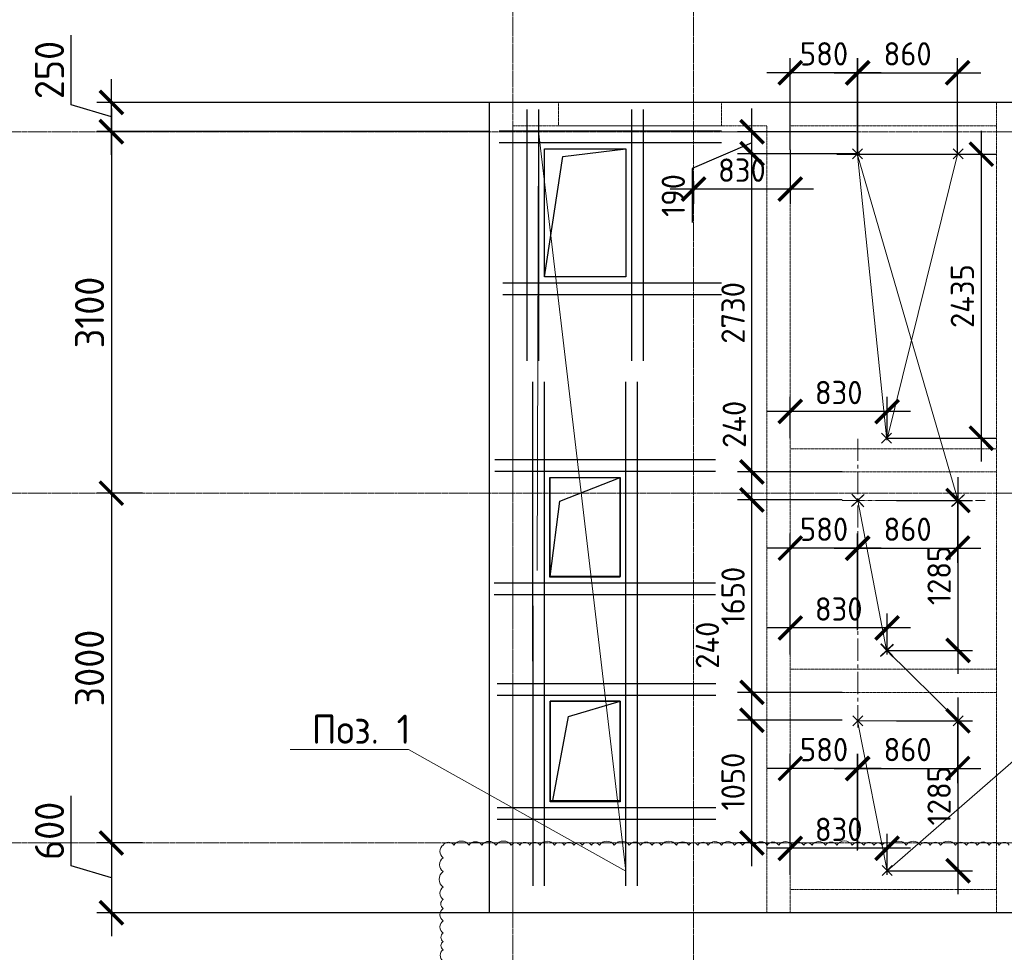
# Model space of a CAD drawing. Header units: millimetres. Extents: x -5898314 to 1055204, y -720802 to 1562611.
# Tile 248 of 256: x -97196 to -88747, y -82071 to -74071. Entities that reach past the tile are written whole.
import ezdxf
from ezdxf import colors
from ezdxf.entities.mleader import LeaderData, LeaderLine
from ezdxf.math import Vec2, Vec3

# ---------------------------------------------------------------- set-up
doc = ezdxf.new("R2010")
doc.units = ezdxf.units.MM
for name, pattern in [('______5', [1100, 800, -100, 100, -100]), ('CENTER2', [28.575, 19.05, -3.175, 3.175, -3.175]), ('DASHED', [7, 5, -2, 0]), ('осевая', [50.8, 31.75, -6.35, 6.35, -6.35])]:
    doc.linetypes.add(name, pattern=pattern)
doc.layers.add('1Frame', color=255, linetype='Continuous')
doc.layers.add('2CenterLine', color=2, linetype='CENTER2')
for name, color, linetype, lineweight in [('_0.25', 114, 'Continuous', 25), ('_0.5', 94, 'Continuous', 50), ('Standard', 7, 'Continuous', 25), ('Оси', 40, '______5', 18), ('Перекрытие ж_бетон', 1, 'Continuous', 30), ('подоснова', 151, 'Continuous', 5), ('СТЕНЫ', 3, 'Continuous', 30)]:
    doc.layers.add(name, color=color, linetype=linetype, lineweight=lineweight)
doc.styles.add('GOST-2.304_Type-B', font='GOST_Common.ttf')
doc.dimstyles.new('СПДС', dxfattribs={"dimscale": 100, "dimtxt": 2.5, "dimasz": 2, "dimexe": 1.25, "dimexo": 0, "dimtad": 1, "dimdec": 0, "dimrnd": 5, "dimtxsty": 'GOST-2.304_Type-B', "dimblk": 'ARCHTICK', "dimcen": 2.5, "dimdle": 2, "dimclrd": 1, "dimclre": 1, "dimclrt": 1, "dimadec": 0, "dimazin": 2, "dimtfac": 0.75, "dimtdec": 0, "dimtmove": 1, "dimatfit": 3, "dimfxl": 1, "dimtfillclr": 256, "dimtolj": 1, "dimarcsym": 1})

# ---------------------------------------------------------------- blocks, each defined once
blk = doc.blocks.new('*U735')
at = {"layer": '_0.25', "ltscale": 100}
blk.add_lwpolyline([(0, 700), (1100, 700), (1100, 0), (0, 0)], close=True, dxfattribs=at)
at = {"layer": '_0.5', "color": 7, "lineweight": 30, "ltscale": 100}
for p, q in [((-150, 1057.5), (-150, -820)), ((-50, 1057.5), (-50, -820)), ((1150, -820), (1150, 1089.4)), ((1250, -820), (1250, 1089.4)), ((1436.9, 850), (-720, 850)), ((1436.9, 750), (-720, 750)), ((-720, -50), (1436.9, -50)), ((-720, -150), (1436.9, -150))]:
    blk.add_line(p, q, dxfattribs=at)
blk = doc.blocks.new('*U736')
at = {"layer": '_0.25', "ltscale": 100}
blk.add_lwpolyline([(0, 600.5), (855.1, 600.5), (855.1, 0), (0, 0)], close=True, dxfattribs=at)
at = {"layer": '_0.5', "color": 7, "lineweight": 30, "ltscale": 100}
for p, q in [((-150, 1077.3), (-150, -820)), ((-50, 1077.3), (-50, -820)), ((905.1, -820), (905.1, 1071.6)), ((1005.1, -820), (1005.1, 1071.6)), ((1675.1, 750.5), (-720, 750.5)), ((1675.1, 650.5), (-720, 650.5)), ((-720, -50), (1675.1, -50)), ((-720, -150), (1675.1, -150))]:
    blk.add_line(p, q, dxfattribs=at)
blk = doc.blocks.new('*U737')
at = {"layer": '_0.25', "ltscale": 100}
blk.add_lwpolyline([(0, 600.5), (862.3, 600.5), (862.3, 0), (0, 0)], close=True, dxfattribs=at)
at = {"layer": '_0.5', "color": 7, "lineweight": 30, "ltscale": 100}
for p, q in [((-150, 1054.6), (-150, -820)), ((-50, 1054.6), (-50, -820)), ((912.3, -820), (912.3, 1054.6)), ((1012.3, -820), (1012.3, 1054.6)), ((1682.3, 750.5), (-720, 750.5)), ((1682.3, 650.5), (-720, 650.5)), ((-720, -50), (1682.3, -50)), ((-720, -150), (1682.3, -150))]:
    blk.add_line(p, q, dxfattribs=at)
blk = doc.blocks.new('_None')
blk = doc.blocks.new('лифт мал.')
at = {"layer": '1Frame'}
for p, q in [((-133316.1, -139982.1), (-133206.7, -139879.5)), ((-133315.5, -139982.9), (-133206, -139880.3)), ((-133314.8, -139983.6), (-133205.4, -139881)), ((-133312.8, -139877.5), (-133210.2, -139987)), ((-133312, -139876.9), (-133209.5, -139986.3)), ((-133311.3, -139876.2), (-133208.7, -139985.6)), ((-132456.1, -139982.1), (-132346.7, -139879.5)), ((-132455.5, -139982.9), (-132346, -139880.3)), ((-132454.8, -139983.6), (-132345.4, -139881)), ((-132452.8, -139877.5), (-132350.2, -139987)), ((-132452, -139876.9), (-132349.5, -139986.3)), ((-132451.3, -139876.2), (-132348.7, -139985.6)), ((-133066.1, -141267.1), (-132956.7, -141164.5)), ((-133065.5, -141267.9), (-132956, -141165.3)), ((-133064.8, -141268.6), (-132955.4, -141166)), ((-133062.8, -141162.5), (-132960.2, -141272)), ((-133062, -141161.9), (-132959.5, -141271.3)), ((-133061.3, -141161.2), (-132958.7, -141270.6))]:
    blk.add_line(p, q, dxfattribs=at)
at = {"layer": '2CenterLine', "lineweight": 0, "ltscale": 10}
for p, q in [((-133260.7, -141878.4), (-133260.7, -139402.3)), ((-133395, -139931.6), (-132168.2, -139931.6))]:
    blk.add_line(p, q, dxfattribs=at)
blk = doc.blocks.new('_ArchTick')
at = {"color": 0, "linetype": 'ByBlock', "const_width": 0.15}
blk.add_lwpolyline([(-0.5, -0.5), (0.5, 0.5)], dxfattribs=at)
blk = doc.blocks.new('*D1616')
at = {"layer": '_0.5', "color": 1, "lineweight": -2, "transparency": 16777216}
for p, q in [((-90006.5, -75228.9), (-90006.5, -74401.9)), ((-89148, -75230.3), (-89148, -74401.9)), ((-90206.5, -74526.9), (-88948, -74526.9))]:
    blk.add_line(p, q, dxfattribs=at)
at = {"layer": 'DEFPOINTS', "color": 0, "lineweight": 0, "transparency": 16777216}
for p in [(-89148, -74526.9), (-90006.5, -75228.9), (-89148, -75230.3)]:
    blk.add_point(p, dxfattribs=at)
at = {"layer": '_0.5', "color": 1, "lineweight": -2, "transparency": 16777216, "xscale": 200, "yscale": 200, "zscale": 200, "rotation": 180}
blk.add_blockref('_ArchTick', (-90006.5, -74526.9), dxfattribs=at)
at = {"layer": '_0.5', "color": 1, "lineweight": -2, "transparency": 16777216, "xscale": 200, "yscale": 200, "zscale": 200}
blk.add_blockref('_ArchTick', (-89148, -74526.9), dxfattribs=at)
at = {"layer": '_0.5', "color": 1, "lineweight": 0, "transparency": 16777216, "insert": (-89577.2, -74364.4), "char_height": 200, "attachment_point": 5, "style": 'GOST-2.304_Type-B'}
blk.add_mtext('\\A1;860', dxfattribs=at)
blk = doc.blocks.new('*D1617')
at = {"layer": '_0.5', "color": 1, "lineweight": -2, "transparency": 16777216}
for p, q in [((-90912.5, -75421), (-90912.5, -74832.8)), ((-90021.7, -75032.8), (-91037.5, -75032.8)), ((-90912.5, -75126.9), (-91425.1, -75346.7)), ((-90003.8, -75221), (-91037.5, -75221)), ((-91425.1, -75346.7), (-91425.1, -75811.7))]:
    blk.add_line(p, q, dxfattribs=at)
at = {"layer": 'DEFPOINTS', "color": 0, "lineweight": 0, "transparency": 16777216}
for p in [(-90912.5, -75032.8), (-90021.7, -75032.8, 360), (-90003.8, -75221, 360)]:
    blk.add_point(p, dxfattribs=at)
at = {"layer": '_0.5', "color": 1, "lineweight": -2, "transparency": 16777216, "xscale": 200, "yscale": 200, "zscale": 200}
for p, rotation in [((-90912.5, -75032.8), 90), ((-90912.5, -75221), 270)]:
    blk.add_blockref('_ArchTick', p, dxfattribs=dict(at, rotation=rotation))
at = {"layer": '_0.5', "color": 1, "lineweight": 0, "transparency": 16777216, "insert": (-91587.6, -75579.2), "char_height": 200, "attachment_point": 5, "rotation": 90, "style": 'GOST-2.304_Type-B'}
blk.add_mtext('\\A1;190', dxfattribs=at)
blk = doc.blocks.new('*D1621')
at = {"layer": '_0.5', "color": 1, "lineweight": -2, "transparency": 16777216}
for p, q in [((-96409.3, -74832.8), (-96409.3, -78332.8)), ((-96141.5, -75032.8), (-96534.3, -75032.8)), ((-96141.5, -78132.8), (-96534.3, -78132.8))]:
    blk.add_line(p, q, dxfattribs=at)
at = {"layer": 'DEFPOINTS', "color": 0, "lineweight": 0, "transparency": 16777216}
for p in [(-96141.5, -75032.8), (-96409.3, -78132.8), (-96141.5, -78132.8)]:
    blk.add_point(p, dxfattribs=at)
at = {"layer": '_0.5', "color": 1, "lineweight": -2, "transparency": 16777216, "xscale": 200, "yscale": 200, "zscale": 200}
for p, rotation in [((-96409.3, -75032.8), 90), ((-96409.3, -78132.8), 270)]:
    blk.add_blockref('_ArchTick', p, dxfattribs=dict(at, rotation=rotation))
at = {"layer": '_0.5', "color": 1, "lineweight": 0, "transparency": 16777216, "insert": (-96596.8, -76582.8), "char_height": 250, "attachment_point": 5, "rotation": 90, "style": 'GOST-2.304_Type-B'}
blk.add_mtext('\\A1;3100', dxfattribs=at)
blk = doc.blocks.new('*D1622')
at = {"layer": '_0.5', "color": 1, "lineweight": -2, "transparency": 16777216}
for p, q in [((-96409.3, -77932.8), (-96409.3, -81332.8)), ((-96141.5, -78132.8), (-96534.3, -78132.8)), ((-96141.5, -81132.8), (-96534.3, -81132.8))]:
    blk.add_line(p, q, dxfattribs=at)
at = {"layer": 'DEFPOINTS', "color": 0, "lineweight": 0, "transparency": 16777216}
for p in [(-96141.5, -78132.8), (-96409.3, -81132.8), (-96141.5, -81132.8)]:
    blk.add_point(p, dxfattribs=at)
at = {"layer": '_0.5', "color": 1, "lineweight": -2, "transparency": 16777216, "xscale": 200, "yscale": 200, "zscale": 200}
for p, rotation in [((-96409.3, -78132.8), 90), ((-96409.3, -81132.8), 270)]:
    blk.add_blockref('_ArchTick', p, dxfattribs=dict(at, rotation=rotation))
at = {"layer": '_0.5', "color": 1, "lineweight": 0, "transparency": 16777216, "insert": (-96596.8, -79632.8), "char_height": 250, "attachment_point": 5, "rotation": 90, "style": 'GOST-2.304_Type-B'}
blk.add_mtext('\\A1;3000', dxfattribs=at)
blk = doc.blocks.new('*D1601')
at = {"layer": '_0.5', "color": 1, "lineweight": -2, "transparency": 16777216}
for p, q in [((-96753, -81329.2), (-96753, -80729.2)), ((-96409.3, -80932.8), (-96409.3, -81931.8)), ((-96141.5, -81132.8), (-96534.3, -81132.8)), ((-96409.3, -81432.3), (-96753, -81329.2)), ((-93163.8, -81731.8), (-96534.3, -81731.8))]:
    blk.add_line(p, q, dxfattribs=at)
at = {"layer": 'DEFPOINTS', "color": 0, "lineweight": 0, "transparency": 16777216}
for p in [(-96141.5, -81132.8), (-96409.3, -81731.8), (-93163.8, -81731.8, 358)]:
    blk.add_point(p, dxfattribs=at)
at = {"layer": '_0.5', "color": 1, "lineweight": -2, "transparency": 16777216, "xscale": 200, "yscale": 200, "zscale": 200}
for p, rotation in [((-96409.3, -81132.8), 90), ((-96409.3, -81731.8), 270)]:
    blk.add_blockref('_ArchTick', p, dxfattribs=dict(at, rotation=rotation))
at = {"layer": '_0.5', "color": 1, "lineweight": 0, "transparency": 16777216, "insert": (-96940.5, -81029.2), "char_height": 250, "attachment_point": 5, "rotation": 90, "style": 'GOST-2.304_Type-B'}
blk.add_mtext('\\A1;600', dxfattribs=at)
blk = doc.blocks.new('*D1623')
at = {"layer": '_0.5', "color": 1, "lineweight": -2, "transparency": 16777216}
for p, q in [((-90583.8, -75187.9), (-90583.8, -74401.9)), ((-90004.6, -75221), (-90004.6, -74401.9)), ((-89804.6, -74526.9), (-90783.8, -74526.9))]:
    blk.add_line(p, q, dxfattribs=at)
at = {"layer": 'DEFPOINTS', "color": 0, "lineweight": 0, "transparency": 16777216}
for p in [(-90583.8, -74526.9), (-90583.8, -75187.9), (-90004.6, -75221, -360)]:
    blk.add_point(p, dxfattribs=at)
at = {"layer": '_0.5', "color": 1, "lineweight": -2, "transparency": 16777216, "xscale": 200, "yscale": 200, "zscale": 200, "rotation": 180}
blk.add_blockref('_ArchTick', (-90583.8, -74526.9), dxfattribs=at)
at = {"layer": '_0.5', "color": 1, "lineweight": -2, "transparency": 16777216, "xscale": 200, "yscale": 200, "zscale": 200}
blk.add_blockref('_ArchTick', (-90004.6, -74526.9), dxfattribs=at)
at = {"layer": '_0.5', "color": 1, "lineweight": 0, "transparency": 16777216, "insert": (-90294.2, -74364.4), "char_height": 200, "attachment_point": 5, "style": 'GOST-2.304_Type-B'}
blk.add_mtext('\\A1;580', dxfattribs=at)
blk = doc.blocks.new('*D1607')
at = {"layer": '_0.5', "color": 1, "lineweight": -2, "transparency": 16777216}
for p, q in [((-88944.7, -75024.7), (-88944.7, -77860.8)), ((-90185.1, -75224.7), (-88819.7, -75224.7)), ((-89758.3, -77660.8), (-88819.7, -77660.8))]:
    blk.add_line(p, q, dxfattribs=at)
at = {"layer": 'DEFPOINTS', "color": 0, "lineweight": 0, "transparency": 16777216}
for p in [(-90185.1, -75224.7), (-89758.3, -77660.8, -360), (-88944.7, -77660.8)]:
    blk.add_point(p, dxfattribs=at)
at = {"layer": '_0.5', "color": 1, "lineweight": -2, "transparency": 16777216, "xscale": 200, "yscale": 200, "zscale": 200}
for p, rotation in [((-88944.7, -75224.7), 90), ((-88944.7, -77660.8), 270)]:
    blk.add_blockref('_ArchTick', p, dxfattribs=dict(at, rotation=rotation))
at = {"layer": '_0.5', "color": 1, "lineweight": 0, "transparency": 16777216, "insert": (-89107.2, -76442.7), "char_height": 200, "attachment_point": 5, "rotation": 90, "style": 'GOST-2.304_Type-B'}
blk.add_mtext('\\A1;2435', dxfattribs=at)
blk = doc.blocks.new('*D1624')
at = {"layer": '_0.5', "color": 1, "lineweight": -2, "transparency": 16777216}
for p, q in [((-90583.8, -77660.3), (-90583.8, -77307.1)), ((-89753.3, -77660.7), (-89753.3, -77307.1)), ((-89553.3, -77432.1), (-90783.8, -77432.1))]:
    blk.add_line(p, q, dxfattribs=at)
at = {"layer": 'DEFPOINTS', "color": 0, "lineweight": 0, "transparency": 16777216}
for p in [(-90583.8, -77432.1), (-90583.8, -77660.3), (-89753.3, -77660.7, -9.8)]:
    blk.add_point(p, dxfattribs=at)
at = {"layer": '_0.5', "color": 1, "lineweight": -2, "transparency": 16777216, "xscale": 200, "yscale": 200, "zscale": 200, "rotation": 180}
blk.add_blockref('_ArchTick', (-90583.8, -77432.1), dxfattribs=at)
at = {"layer": '_0.5', "color": 1, "lineweight": -2, "transparency": 16777216, "xscale": 200, "yscale": 200, "zscale": 200}
blk.add_blockref('_ArchTick', (-89753.3, -77432.1), dxfattribs=at)
at = {"layer": '_0.5', "color": 1, "lineweight": 0, "transparency": 16777216, "insert": (-90168.5, -77269.6), "char_height": 200, "attachment_point": 5, "style": 'GOST-2.304_Type-B'}
blk.add_mtext('\\A1;830', dxfattribs=at)
blk = doc.blocks.new('*D1608')
at = {"layer": '_0.5', "color": 1, "lineweight": -2, "transparency": 16777216}
for p, q in [((-89148, -78195.7), (-89148, -78729.5)), ((-90006.5, -79306.5), (-90006.5, -78479.5)), ((-90206.5, -78604.5), (-88948, -78604.5))]:
    blk.add_line(p, q, dxfattribs=at)
at = {"layer": 'DEFPOINTS', "color": 0, "lineweight": 0, "transparency": 16777216}
for p in [(-89148, -78195.7), (-89148, -78604.5), (-90006.5, -79306.5)]:
    blk.add_point(p, dxfattribs=at)
at = {"layer": '_0.5', "color": 1, "lineweight": -2, "transparency": 16777216, "xscale": 200, "yscale": 200, "zscale": 200, "rotation": 180}
blk.add_blockref('_ArchTick', (-90006.5, -78604.5), dxfattribs=at)
at = {"layer": '_0.5', "color": 1, "lineweight": -2, "transparency": 16777216, "xscale": 200, "yscale": 200, "zscale": 200}
blk.add_blockref('_ArchTick', (-89148, -78604.5), dxfattribs=at)
at = {"layer": '_0.5', "color": 1, "lineweight": 0, "transparency": 16777216, "insert": (-89577.2, -78442), "char_height": 200, "attachment_point": 5, "style": 'GOST-2.304_Type-B'}
blk.add_mtext('\\A1;860', dxfattribs=at)
blk = doc.blocks.new('*D1609')
at = {"layer": '_0.5', "color": 1, "lineweight": -2, "transparency": 16777216}
for p, q in [((-90583.8, -79265.5), (-90583.8, -78479.5)), ((-90004.6, -79298.6), (-90004.6, -78479.5)), ((-89804.6, -78604.5), (-90783.8, -78604.5))]:
    blk.add_line(p, q, dxfattribs=at)
at = {"layer": 'DEFPOINTS', "color": 0, "lineweight": 0, "transparency": 16777216}
for p in [(-90583.8, -78604.5), (-90583.8, -79265.5), (-90004.6, -79298.6, -360)]:
    blk.add_point(p, dxfattribs=at)
at = {"layer": '_0.5', "color": 1, "lineweight": -2, "transparency": 16777216, "xscale": 200, "yscale": 200, "zscale": 200, "rotation": 180}
blk.add_blockref('_ArchTick', (-90583.8, -78604.5), dxfattribs=at)
at = {"layer": '_0.5', "color": 1, "lineweight": -2, "transparency": 16777216, "xscale": 200, "yscale": 200, "zscale": 200}
blk.add_blockref('_ArchTick', (-90004.6, -78604.5), dxfattribs=at)
at = {"layer": '_0.5', "color": 1, "lineweight": 0, "transparency": 16777216, "insert": (-90294.2, -78442), "char_height": 200, "attachment_point": 5, "style": 'GOST-2.304_Type-B'}
blk.add_mtext('\\A1;580', dxfattribs=at)
blk = doc.blocks.new('*D1625')
at = {"layer": '_0.5', "color": 1, "lineweight": -2, "transparency": 16777216}
for p, q in [((-90912.5, -78390.7), (-90912.5, -77751)), ((-90138.6, -77951), (-91037.5, -77951)), ((-90138.6, -78190.7), (-91037.5, -78190.7))]:
    blk.add_line(p, q, dxfattribs=at)
at = {"layer": 'DEFPOINTS', "color": 0, "lineweight": 0, "transparency": 16777216}
for p in [(-90912.5, -77951), (-90138.6, -77951), (-90138.6, -78190.7, -360)]:
    blk.add_point(p, dxfattribs=at)
at = {"layer": '_0.5', "color": 1, "lineweight": -2, "transparency": 16777216, "xscale": 200, "yscale": 200, "zscale": 200}
for p, rotation in [((-90912.5, -77951), 90), ((-90912.5, -78190.7), 270)]:
    blk.add_blockref('_ArchTick', p, dxfattribs=dict(at, rotation=rotation))
at = {"layer": '_0.5', "color": 1, "lineweight": 0, "transparency": 16777216, "insert": (-91064.5, -77542.6), "char_height": 200, "attachment_point": 5, "rotation": 90, "style": 'GOST-2.304_Type-B'}
blk.add_mtext('\\A1;240', dxfattribs=at)
blk = doc.blocks.new('*D1626')
at = {"layer": '_0.5', "color": 1, "lineweight": -2, "transparency": 16777216}
for p, q in [((-89144.4, -79680.8), (-89144.4, -77995.7)), ((-89673.4, -78195.7), (-89019.4, -78195.7)), ((-89753, -79480.8), (-89019.4, -79480.8))]:
    blk.add_line(p, q, dxfattribs=at)
at = {"layer": 'DEFPOINTS', "color": 0, "lineweight": 0, "transparency": 16777216}
for p in [(-89673.4, -78195.7, -360), (-89144.4, -78195.7), (-89753, -79480.8, -360)]:
    blk.add_point(p, dxfattribs=at)
at = {"layer": '_0.5', "color": 1, "lineweight": -2, "transparency": 16777216, "xscale": 200, "yscale": 200, "zscale": 200}
for p, rotation in [((-89144.4, -78195.7), 90), ((-89144.4, -79480.8), 270)]:
    blk.add_blockref('_ArchTick', p, dxfattribs=dict(at, rotation=rotation))
at = {"layer": '_0.5', "color": 1, "lineweight": 0, "transparency": 16777216, "insert": (-89306.9, -78838.2), "char_height": 200, "attachment_point": 5, "rotation": 90, "style": 'GOST-2.304_Type-B'}
blk.add_mtext('\\A1;1285', dxfattribs=at)
blk = doc.blocks.new('*D1610')
at = {"layer": '_0.5', "color": 1, "lineweight": -2, "transparency": 16777216}
for p, q in [((-90583.8, -79517), (-90583.8, -79163.8)), ((-89753.3, -79517.5), (-89753.3, -79163.8)), ((-89553.3, -79288.8), (-90783.8, -79288.8))]:
    blk.add_line(p, q, dxfattribs=at)
at = {"layer": 'DEFPOINTS', "color": 0, "lineweight": 0, "transparency": 16777216}
for p in [(-90583.8, -79288.8), (-90583.8, -79517), (-89753.3, -79517.5, -9.8)]:
    blk.add_point(p, dxfattribs=at)
at = {"layer": '_0.5', "color": 1, "lineweight": -2, "transparency": 16777216, "xscale": 200, "yscale": 200, "zscale": 200, "rotation": 180}
blk.add_blockref('_ArchTick', (-90583.8, -79288.8), dxfattribs=at)
at = {"layer": '_0.5', "color": 1, "lineweight": -2, "transparency": 16777216, "xscale": 200, "yscale": 200, "zscale": 200}
blk.add_blockref('_ArchTick', (-89753.3, -79288.8), dxfattribs=at)
at = {"layer": '_0.5', "color": 1, "lineweight": 0, "transparency": 16777216, "insert": (-90168.5, -79126.3), "char_height": 200, "attachment_point": 5, "style": 'GOST-2.304_Type-B'}
blk.add_mtext('\\A1;830', dxfattribs=at)
blk = doc.blocks.new('*D1611')
at = {"layer": '_0.5', "color": 1, "lineweight": -2, "transparency": 16777216}
for p, q in [((-89148, -80085.7), (-89148, -80619.5)), ((-90006.5, -81196.5), (-90006.5, -80369.5)), ((-90206.5, -80494.5), (-88948, -80494.5))]:
    blk.add_line(p, q, dxfattribs=at)
at = {"layer": 'DEFPOINTS', "color": 0, "lineweight": 0, "transparency": 16777216}
for p in [(-89148, -80085.7), (-89148, -80494.5), (-90006.5, -81196.5)]:
    blk.add_point(p, dxfattribs=at)
at = {"layer": '_0.5', "color": 1, "lineweight": -2, "transparency": 16777216, "xscale": 200, "yscale": 200, "zscale": 200, "rotation": 180}
blk.add_blockref('_ArchTick', (-90006.5, -80494.5), dxfattribs=at)
at = {"layer": '_0.5', "color": 1, "lineweight": -2, "transparency": 16777216, "xscale": 200, "yscale": 200, "zscale": 200}
blk.add_blockref('_ArchTick', (-89148, -80494.5), dxfattribs=at)
at = {"layer": '_0.5', "color": 1, "lineweight": 0, "transparency": 16777216, "insert": (-89577.2, -80332), "char_height": 200, "attachment_point": 5, "style": 'GOST-2.304_Type-B'}
blk.add_mtext('\\A1;860', dxfattribs=at)
blk = doc.blocks.new('*D1612')
at = {"layer": '_0.5', "color": 1, "lineweight": -2, "transparency": 16777216}
for p, q in [((-90583.8, -81155.5), (-90583.8, -80369.5)), ((-90004.6, -81188.6), (-90004.6, -80369.5)), ((-89804.6, -80494.5), (-90783.8, -80494.5))]:
    blk.add_line(p, q, dxfattribs=at)
at = {"layer": 'DEFPOINTS', "color": 0, "lineweight": 0, "transparency": 16777216}
for p in [(-90583.8, -80494.5), (-90583.8, -81155.5), (-90004.6, -81188.6, -360)]:
    blk.add_point(p, dxfattribs=at)
at = {"layer": '_0.5', "color": 1, "lineweight": -2, "transparency": 16777216, "xscale": 200, "yscale": 200, "zscale": 200, "rotation": 180}
blk.add_blockref('_ArchTick', (-90583.8, -80494.5), dxfattribs=at)
at = {"layer": '_0.5', "color": 1, "lineweight": -2, "transparency": 16777216, "xscale": 200, "yscale": 200, "zscale": 200}
blk.add_blockref('_ArchTick', (-90004.6, -80494.5), dxfattribs=at)
at = {"layer": '_0.5', "color": 1, "lineweight": 0, "transparency": 16777216, "insert": (-90294.2, -80332), "char_height": 200, "attachment_point": 5, "style": 'GOST-2.304_Type-B'}
blk.add_mtext('\\A1;580', dxfattribs=at)
blk = doc.blocks.new('*D1613')
at = {"layer": '_0.5', "color": 1, "lineweight": -2, "transparency": 16777216}
for p, q in [((-90912.5, -80280.7), (-90912.5, -79641)), ((-90138.6, -79841), (-91037.5, -79841)), ((-90138.6, -80080.7), (-91037.5, -80080.7))]:
    blk.add_line(p, q, dxfattribs=at)
at = {"layer": 'DEFPOINTS', "color": 0, "lineweight": 0, "transparency": 16777216}
for p in [(-90912.5, -79841), (-90138.6, -79841), (-90138.6, -80080.7, -360)]:
    blk.add_point(p, dxfattribs=at)
at = {"layer": '_0.5', "color": 1, "lineweight": -2, "transparency": 16777216, "xscale": 200, "yscale": 200, "zscale": 200}
for p, rotation in [((-90912.5, -79841), 90), ((-90912.5, -80080.7), 270)]:
    blk.add_blockref('_ArchTick', p, dxfattribs=dict(at, rotation=rotation))
at = {"layer": '_0.5', "color": 1, "lineweight": 0, "transparency": 16777216, "insert": (-91294.9, -79436.8), "char_height": 200, "attachment_point": 5, "rotation": 90, "style": 'GOST-2.304_Type-B'}
blk.add_mtext('\\A1;240', dxfattribs=at)
blk = doc.blocks.new('*D1614')
at = {"layer": '_0.5', "color": 1, "lineweight": -2, "transparency": 16777216}
for p, q in [((-89144.4, -81570.8), (-89144.4, -79885.7)), ((-89673.4, -80085.7), (-89019.4, -80085.7)), ((-89753, -81370.8), (-89019.4, -81370.8))]:
    blk.add_line(p, q, dxfattribs=at)
at = {"layer": 'DEFPOINTS', "color": 0, "lineweight": 0, "transparency": 16777216}
for p in [(-89673.4, -80085.7, -360), (-89144.4, -80085.7), (-89753, -81370.8, -360)]:
    blk.add_point(p, dxfattribs=at)
at = {"layer": '_0.5', "color": 1, "lineweight": -2, "transparency": 16777216, "xscale": 200, "yscale": 200, "zscale": 200}
for p, rotation in [((-89144.4, -80085.7), 90), ((-89144.4, -81370.8), 270)]:
    blk.add_blockref('_ArchTick', p, dxfattribs=dict(at, rotation=rotation))
at = {"layer": '_0.5', "color": 1, "lineweight": 0, "transparency": 16777216, "insert": (-89306.9, -80728.2), "char_height": 200, "attachment_point": 5, "rotation": 90, "style": 'GOST-2.304_Type-B'}
blk.add_mtext('\\A1;1285', dxfattribs=at)
blk = doc.blocks.new('*D1615')
at = {"layer": '_0.5', "color": 1, "lineweight": -2, "transparency": 16777216}
for p, q in [((-90583.8, -81407), (-90583.8, -81053.8)), ((-89753.3, -81407.5), (-89753.3, -81053.8)), ((-89553.3, -81178.8), (-90783.8, -81178.8))]:
    blk.add_line(p, q, dxfattribs=at)
at = {"layer": 'DEFPOINTS', "color": 0, "lineweight": 0, "transparency": 16777216}
for p in [(-90583.8, -81178.8), (-90583.8, -81407), (-89753.3, -81407.5, -9.8)]:
    blk.add_point(p, dxfattribs=at)
at = {"layer": '_0.5', "color": 1, "lineweight": -2, "transparency": 16777216, "xscale": 200, "yscale": 200, "zscale": 200, "rotation": 180}
blk.add_blockref('_ArchTick', (-90583.8, -81178.8), dxfattribs=at)
at = {"layer": '_0.5', "color": 1, "lineweight": -2, "transparency": 16777216, "xscale": 200, "yscale": 200, "zscale": 200}
blk.add_blockref('_ArchTick', (-89753.3, -81178.8), dxfattribs=at)
at = {"layer": '_0.5', "color": 1, "lineweight": 0, "transparency": 16777216, "insert": (-90168.5, -81016.3), "char_height": 200, "attachment_point": 5, "style": 'GOST-2.304_Type-B'}
blk.add_mtext('\\A1;830', dxfattribs=at)
blk = doc.blocks.new('*D1618')
at = {"layer": '_0.5', "color": 1, "lineweight": -2, "transparency": 16777216}
for p, q in [((-90912.5, -81332.8), (-90912.5, -79880.7)), ((-90855.5, -80080.7), (-91037.5, -80080.7)), ((-90882.6, -81132.8), (-91037.5, -81132.8))]:
    blk.add_line(p, q, dxfattribs=at)
at = {"layer": 'DEFPOINTS', "color": 0, "lineweight": 0, "transparency": 16777216}
for p in [(-90912.5, -80080.7), (-90855.5, -80080.7), (-90882.6, -81132.8)]:
    blk.add_point(p, dxfattribs=at)
at = {"layer": '_0.5', "color": 1, "lineweight": -2, "transparency": 16777216, "xscale": 200, "yscale": 200, "zscale": 200}
for p, rotation in [((-90912.5, -80080.7), 90), ((-90912.5, -81132.8), 270)]:
    blk.add_blockref('_ArchTick', p, dxfattribs=dict(at, rotation=rotation))
at = {"layer": '_0.5', "color": 1, "lineweight": 0, "transparency": 16777216, "insert": (-91075, -80606.7), "char_height": 200, "attachment_point": 5, "rotation": 90, "style": 'GOST-2.304_Type-B'}
blk.add_mtext('\\A1;1050', dxfattribs=at)
blk = doc.blocks.new('*D1598')
at = {"layer": '_0.5', "color": 1, "lineweight": -2, "transparency": 16777216}
for p, q in [((-90912.5, -80041), (-90912.5, -77990.7)), ((-90816.5, -78190.7), (-91037.5, -78190.7)), ((-90138.6, -79841), (-91037.5, -79841))]:
    blk.add_line(p, q, dxfattribs=at)
at = {"layer": 'DEFPOINTS', "color": 0, "lineweight": 0, "transparency": 16777216}
for p in [(-90912.5, -78190.7), (-90816.5, -78190.7), (-90138.6, -79841)]:
    blk.add_point(p, dxfattribs=at)
at = {"layer": '_0.5', "color": 1, "lineweight": -2, "transparency": 16777216, "xscale": 200, "yscale": 200, "zscale": 200}
for p, rotation in [((-90912.5, -78190.7), 90), ((-90912.5, -79841), 270)]:
    blk.add_blockref('_ArchTick', p, dxfattribs=dict(at, rotation=rotation))
at = {"layer": '_0.5', "color": 1, "lineweight": 0, "transparency": 16777216, "insert": (-91075, -79015.9), "char_height": 200, "attachment_point": 5, "rotation": 90, "style": 'GOST-2.304_Type-B'}
blk.add_mtext('\\A1;1650', dxfattribs=at)
blk = doc.blocks.new('*D1619')
at = {"layer": '_0.5', "color": 1, "lineweight": -2, "transparency": 16777216}
for p, q in [((-90912.5, -78151), (-90912.5, -75021)), ((-90783.8, -75221), (-91037.5, -75221)), ((-90138.6, -77951), (-91037.5, -77951))]:
    blk.add_line(p, q, dxfattribs=at)
at = {"layer": 'DEFPOINTS', "color": 0, "lineweight": 0, "transparency": 16777216}
for p in [(-90912.5, -75221), (-90783.8, -75221, -360), (-90138.6, -77951)]:
    blk.add_point(p, dxfattribs=at)
at = {"layer": '_0.5', "color": 1, "lineweight": -2, "transparency": 16777216, "xscale": 200, "yscale": 200, "zscale": 200}
for p, rotation in [((-90912.5, -75221), 90), ((-90912.5, -77951), 270)]:
    blk.add_blockref('_ArchTick', p, dxfattribs=dict(at, rotation=rotation))
at = {"layer": '_0.5', "color": 1, "lineweight": 0, "transparency": 16777216, "insert": (-91075, -76586), "char_height": 200, "attachment_point": 5, "rotation": 90, "style": 'GOST-2.304_Type-B'}
blk.add_mtext('\\A1;2730', dxfattribs=at)
blk = doc.blocks.new('*D1620')
at = {"layer": '_0.5', "color": 1, "lineweight": -2, "transparency": 16777216}
for p, q in [((-90583.8, -75187.9), (-90583.8, -75649.7)), ((-90383.8, -75524.7), (-91613.8, -75524.7)), ((-91413.8, -75456.7), (-91413.8, -75649.7))]:
    blk.add_line(p, q, dxfattribs=at)
at = {"layer": 'DEFPOINTS', "color": 0, "lineweight": 0, "transparency": 16777216}
for p in [(-90583.8, -75187.9), (-91413.8, -75456.7), (-91413.8, -75524.7)]:
    blk.add_point(p, dxfattribs=at)
at = {"layer": '_0.5', "color": 1, "lineweight": -2, "transparency": 16777216, "xscale": 200, "yscale": 200, "zscale": 200, "rotation": 180}
blk.add_blockref('_ArchTick', (-91413.8, -75524.7), dxfattribs=at)
at = {"layer": '_0.5', "color": 1, "lineweight": -2, "transparency": 16777216, "xscale": 200, "yscale": 200, "zscale": 200}
blk.add_blockref('_ArchTick', (-90583.8, -75524.7), dxfattribs=at)
at = {"layer": '_0.5', "color": 1, "lineweight": 0, "transparency": 16777216, "insert": (-90998.8, -75362.2), "char_height": 200, "attachment_point": 5, "style": 'GOST-2.304_Type-B'}
blk.add_mtext('\\A1;830', dxfattribs=at)
blk = doc.blocks.new('*D2017')
at = {"layer": '_0.5', "color": 1, "lineweight": -2, "transparency": 16777216}
for p, q in [((-96753, -74802.9), (-96753, -74202.9)), ((-96409.3, -75231), (-96409.3, -74581)), ((-96409.3, -74906), (-96753, -74802.9)), ((-93163.6, -74781), (-96534.3, -74781)), ((-93163.6, -75031), (-96534.3, -75031))]:
    blk.add_line(p, q, dxfattribs=at)
at = {"layer": 'DEFPOINTS', "color": 0, "lineweight": 0, "transparency": 16777216}
for p in [(-96409.3, -74781), (-93163.6, -74781), (-93163.6, -75031)]:
    blk.add_point(p, dxfattribs=at)
at = {"layer": '_0.5', "color": 1, "lineweight": -2, "transparency": 16777216, "xscale": 200, "yscale": 200, "zscale": 200}
for p, rotation in [((-96409.3, -74781), 90), ((-96409.3, -75031), 270)]:
    blk.add_blockref('_ArchTick', p, dxfattribs=dict(at, rotation=rotation))
at = {"layer": '_0.5', "color": 1, "lineweight": 0, "transparency": 16777216, "insert": (-96940.5, -74502.9), "char_height": 250, "attachment_point": 5, "rotation": 90, "style": 'GOST-2.304_Type-B'}
blk.add_mtext('\\A1;250', dxfattribs=at)

msp = doc.modelspace()

# ---------------------------------------------------------------- linework, layer by layer
at = {"layer": '_0.5', "color": 4, "lineweight": 35, "elevation": -360}
for points in [[(-90048.95, -75178.52), (-89963.99, -75263.49)], [(-89963.99, -75178.52), (-90048.95, -75263.49)], [(-90047.53, -78152.5), (-89962.57, -78237.46)], [(-89962.57, -78152.5), (-90047.53, -78237.46)], [(-89185.48, -78153.23), (-89100.52, -78238.19)], [(-89100.52, -78153.23), (-89185.48, -78238.19)], [(-90047.53, -80042.5), (-89962.57, -80127.46)], [(-89962.57, -80042.5), (-90047.53, -80127.46)], [(-89185.48, -80043.23), (-89100.52, -80128.19)], [(-89100.52, -80043.23), (-89185.48, -80128.19)]]:
    msp.add_lwpolyline(points, dxfattribs=at)
at = {"layer": '_0.5', "color": 4, "lineweight": 35}
for points in [[(-89186.17, -75178.52), (-89101.21, -75263.49)], [(-89101.21, -75178.52), (-89186.17, -75263.49)], [(-89800.8, -77617.79), (-89715.84, -77702.75)], [(-89715.84, -77617.79), (-89800.8, -77702.75)], [(-89795.76, -79435.83), (-89710.79, -79520.79)], [(-89710.79, -79435.83), (-89795.76, -79520.79)], [(-89795.76, -81325.83), (-89710.79, -81410.79)], [(-89710.79, -81325.83), (-89795.76, -81410.79)]]:
    msp.add_lwpolyline(points, dxfattribs=at)
at = {"layer": '_0.5', "color": 240, "lineweight": 0, "true_color": 0xed1f24}
msp.add_lwpolyline([(-88705.26, -81150.58, 0.5205671), (-88790.93, -81150.58, 0.5205671), (-88877.17, -81150.58, 0.5205671), (-88979.17, -81150.58, 0.5205671), (-89072.98, -81150.58, 0.5205671), (-89166.18, -81150.58, 0.5205671), (-89293.65, -81150.58, 0.5205671), (-89383.82, -81150.58, 0.5205671), (-89467.74, -81150.58, 0.5205671), (-89589.4, -81150.58, 0.5205671), (-89713.98, -81150.58, 0.5205671), (-89795.64, -81150.58, 0.5205671), (-89865.63, -81150.58, 0.5205671), (-89953.84, -81150.58, 0.5205671), (-90051.89, -81150.58, 0.5205671), (-90184.53, -81150.58, 0.5205671), (-90281.84, -81150.58, 0.5205671), (-90397.45, -81150.58, 0.5205671), (-90468.23, -81150.58, 0.5205671), (-90569.08, -81150.58, 0.5205671), (-90682.38, -81150.58, 0.5205671), (-90782.11, -81150.58, 0.5205671), (-90889.34, -81150.58, 0.5205671), (-90992.57, -81150.58, 0.5205671), (-91062.05, -81150.58, 0.5205671), (-91174.21, -81150.58, 0.5205671), (-91288.32, -81150.58, 0.5205671), (-91377.18, -81150.58, 0.5205671), (-91454.95, -81150.58, 0.5205671), (-91561.38, -81150.58, 0.5205671), (-91691.09, -81150.58, 0.5205671), (-91770.31, -81150.58, 0.5205671), (-91868.3, -81150.58, 0.5205671), (-91965.28, -81150.58, 0.5205671), (-92094.32, -81150.58, 0.5205671), (-92222.14, -81150.58, 0.5205671), (-92289.46, -81150.58, 0.5205671), (-92368.66, -81150.58, 0.5205671), (-92440.43, -81150.58, 0.5205671), (-92525.07, -81150.58, 0.5205671), (-92606.98, -81150.58, 0.5205671), (-92733.24, -81150.58, 0.5205671), (-92820.11, -81150.58, 0.5205671), (-92904.3, -81150.58, 0.5205671), (-92978.75, -81150.58, 0.5205671), (-93110.17, -81150.58, 0.5205671), (-93230.81, -81150.58, 0.5205671), (-93340.02, -81150.58, 0.5205671), (-93471.47, -81150.58, 0.5205671), (-93562.86, -81150.58, 0.5205671), (-93562.86, -81259.88, 0.5205671), (-93562.86, -81378.37, 0.5205671), (-93562.86, -81511.4, 0.5205671), (-93562.86, -81617.04, 0.5205671), (-93562.86, -81695.21, 0.5205671), (-93562.86, -81800.96, 0.5205671), (-93562.86, -81906.4, 0.5205671), (-93562.86, -81978.29, 0.5205671), (-93562.86, -82049.07, 0.5205671), (-93562.86, -82144.16, 0.5205671)], format="xyb", dxfattribs=at)
at = {"layer": '_0.5', "color": 4, "lineweight": 0}
for centre, radius in [((-90003.77, -75221), 15.02), ((-89143.69, -75221), 8.2), ((-89758.32, -77660.27), 4.87), ((-90005.05, -78194.98, -360), 4.87), ((-89143, -78195.71, -360), 4.87), ((-89753.27, -79478.31), 4.87), ((-90005.05, -80084.98, -360), 4.87), ((-89143, -80085.71, -360), 4.87), ((-89753.27, -81368.31), 4.87)]:
    msp.add_circle(centre, radius, dxfattribs=at)
at = {"layer": 'Standard', "color": 7, "linetype": 'Continuous', "lineweight": 25, "transparency": 33554687}
for points in [[(-92693.78, -76277.79), (-92535.52, -75245.09), (-91993.78, -75177.79)], [(-92643.77, -78847.78), (-92561.78, -78202.61), (-92043.77, -77997.78)], [(-92621.22, -80767.78), (-92487.19, -80048.59), (-92043.77, -79917.78)]]:
    msp.add_lwpolyline(points, dxfattribs=at)
at = {"layer": 'Оси', "color": 16, "linetype": 'осевая', "lineweight": 0, "ltscale": 0.5, "transparency": 33554687}
for p, q in [((-92963.77, -72600.81), (-92963.77, -83997.24)), ((-91413.77, -72600.81), (-91413.77, -83997.24)), ((-97454.8, -75032.78), (-82306.97, -75032.78)), ((-97454.8, -78132.78), (-82306.97, -78132.78)), ((-97454.8, -81132.78), (-82306.97, -81132.78))]:
    msp.add_line(p, q, dxfattribs=at)
at = {"layer": 'Перекрытие ж_бетон', "color": 3, "elevation": 360}
msp.add_lwpolyline([(-93163.77, -74777.79), (-85813.91, -74777.79), (-85813.91, -81731.79), (-93163.77, -81731.79)], close=True, dxfattribs=at)
at = {"layer": 'Перекрытие ж_бетон', "color": 3}
for points in [[(-91993.78, -76277.79), (-92693.78, -76277.79), (-92693.78, -75177.79), (-91993.78, -75177.79), (-91993.78, -76277.79)], [(-92643.77, -77997.78), (-92043.77, -77997.78), (-92043.77, -78847.78), (-92643.77, -78847.78), (-92643.77, -77997.78)], [(-92043.77, -79917.78), (-92643.77, -79917.78), (-92643.77, -80767.78), (-92043.77, -80767.78), (-92043.77, -79917.78)]]:
    msp.add_lwpolyline(points, close=True, dxfattribs=at)
at = {"layer": 'СТЕНЫ', "color": 252, "linetype": 'DASHED', "lineweight": 0, "ltscale": 0.5, "true_color": 0x939598, "transparency": 33554687}
for p, q in [((-90583.77, -74781), (-90583.77, -81731)), ((-90583.77, -74781), (-90583.77, -74781)), ((-88813.77, -74781), (-88813.77, -81731)), ((-88813.77, -74781), (-88813.77, -74781)), ((-92963.77, -74981), (-92963.77, -81731.79, 360)), ((-92963.77, -74981), (-92963.77, -74981)), ((-92963.77, -74981), (-90783.77, -74981)), ((-90783.77, -81731), (-90783.77, -74981)), ((-90783.77, -74981), (-90783.77, -74981)), ((-90583.77, -74981), (-90583.77, -74981)), ((-88813.77, -74981), (-90583.77, -74981)), ((-88813.77, -74981), (-88813.77, -74981)), ((-93163.77, -75031), (-93163.77, -75031)), ((-93163.77, -75031), (-93163.77, -81731.79)), ((-90583.77, -77751), (-90583.77, -77751)), ((-88813.77, -77751), (-90583.77, -77751)), ((-88813.77, -77751), (-88813.77, -77751)), ((-88813.77, -77951), (-90583.77, -77951)), ((-90583.77, -77951), (-90583.77, -77951)), ((-88813.77, -77951), (-88813.77, -77951)), ((-90583.77, -79641), (-88813.77, -79641)), ((-90583.77, -79641), (-90583.77, -79641)), ((-88813.77, -79641), (-88813.77, -79641)), ((-90583.77, -79841), (-90583.77, -79841)), ((-90583.77, -79841), (-88813.77, -79841)), ((-88813.77, -79841), (-88813.77, -79841)), ((-92963.77, -81181), (-92963.77, -81181)), ((-90583.77, -81531), (-90583.77, -81531)), ((-88813.77, -81531), (-90583.77, -81531)), ((-88813.77, -81531), (-88813.77, -81531)), ((-93163.77, -81731.79, 360), (-92963.77, -81731.79, 360)), ((-90783.77, -81731), (-90783.77, -81731)), ((-90783.77, -81731), (-88613.77, -81731)), ((-90583.77, -81731), (-90583.77, -81731)), ((-88813.77, -81731), (-88813.77, -81731))]:
    msp.add_line(p, q, dxfattribs=at)
msp.add_lwpolyline([(-85813.77, -75031), (-85813.63, -74781.01), (-93163.63, -74781.01), (-93163.63, -75031)], dxfattribs=at)
at = {"layer": 'СТЕНЫ', "color": 252, "linetype": 'DASHED', "lineweight": 0, "ltscale": 0.5, "true_color": 0x939598, "transparency": 33554687, "elevation": -360}
msp.add_lwpolyline([(-92573.63, -74778.01), (-91173.89, -74778.01), (-91173.89, -74981.01), (-92573.63, -74981.01)], close=True, dxfattribs=at)

# ---------------------------------------------------------------- block references
at = {"ltscale": 100, "rotation": 90}
for name, p in [('*U735', (-91993.78, -76277.79)), ('*U736', (-92046.06, -78852.87)), ('*U737', (-92043.77, -80780.07))]:
    msp.add_blockref(name, p, dxfattribs=at)
at = {"layer": '_0.5', "color": 4}
msp.add_blockref('лифт мал.', (43256.38, 61735.86, -360), dxfattribs=at)

# ---------------------------------------------------------------- dimensions: what is measured, and where the dimension line sits
at = {"layer": '_0.5', "color": 1, "lineweight": 0}
for base, p1, p2, picture, middle in [((-96409.29, -74781.01), (-93163.63, -75031), (-93163.63, -74781.01), '*D2017', (-96940.54, -74740.38)), ((-96409.29, -78132.78), (-96141.51, -75032.78), (-96141.51, -78132.78), '*D1621', (-96596.79, -76582.78)), ((-96409.29, -81132.78), (-96141.51, -78132.78), (-96141.51, -81132.78), '*D1622', (-96596.79, -79632.78)), ((-96409.29, -81731.79), (-96141.51, -81132.78), (-93163.77, -81731.79, 358), '*D1601', (-96940.54, -81266.66))]:
    dim = msp.add_linear_dim(base=base, p1=p1, p2=p2, angle=90, dimstyle='СПДС', dxfattribs=at)
    dim.commit()
    dim.dimension.update_dxf_attribs({"geometry": picture, "text_midpoint": middle})
for base, p1, p2, picture, middle in [((-90583.77, -74526.94), (-90004.57, -75221, -360), (-90583.77, -75187.91), '*D1623', (-90294.17, -74364.44)), ((-89147.9744, -74526.9449, -360), (-90006.4668, -75228.8655, -360), (-89147.9744, -75230.279, -360), '*D1616', (-89577.2206, -74364.4449, -360)), ((-91413.77, -75524.66), (-90583.77, -75187.91), (-91413.77, -75456.67), '*D1620', (-90998.77, -75362.16)), ((-90583.7738, -77432.0867), (-89753.2746, -77660.7283, -9.8319), (-90583.7738, -77660.2684), '*D1624', (-90168.5242, -77269.5867)), ((-89147.9744, -78604.547, -360), (-90006.4668, -79306.4676, -360), (-89147.9744, -78195.7083, -360), '*D1608', (-89577.2206, -78442.047, -360)), ((-90583.77, -78604.55), (-90004.57, -79298.61, -360), (-90583.77, -79265.51), '*D1609', (-90294.17, -78442.05)), ((-90583.7738, -79288.8224), (-89753.2746, -79517.464, -9.8319), (-90583.7738, -79517.0041), '*D1610', (-90168.5242, -79126.3224)), ((-89147.9744, -80494.547, -360), (-90006.4668, -81196.4676, -360), (-89147.9744, -80085.7083, -360), '*D1611', (-89577.2206, -80332.047, -360)), ((-90583.77, -80494.55), (-90004.57, -81188.61, -360), (-90583.77, -81155.51), '*D1612', (-90294.17, -80332.05)), ((-90583.7738, -81178.8224), (-89753.2746, -81407.464, -9.8319), (-90583.7738, -81407.0041), '*D1615', (-90168.5242, -81016.3224))]:
    dim = msp.add_linear_dim(base=base, p1=p1, p2=p2, dimstyle='СПДС', override={"dimtxt": 2}, dxfattribs=at)
    dim.commit()
    dim.dimension.update_dxf_attribs({"geometry": picture, "text_midpoint": middle})
for base, p1, p2, picture, middle in [((-90912.51, -75032.78, -360), (-90003.77, -75221), (-90021.68, -75032.78), '*D1617', (-91425.07, -75409.19, -360)), ((-90912.51, -77951), (-90138.58, -78190.71, -360), (-90138.58, -77951), '*D1625', (-90902.01, -77542.58)), ((-90912.51, -79841), (-90138.58, -80080.71, -360), (-90138.58, -79841), '*D1613', (-91132.39, -79436.8))]:
    dim = msp.add_linear_dim(base=base, p1=p1, p2=p2, angle=90, dimstyle='СПДС', override={"dimtxt": 2}, dxfattribs=at)
    dim.commit()
    dim.dimension.update_dxf_attribs({"geometry": picture, "text_midpoint": middle, "dimtype": 160})
for base, p1, p2, picture, middle in [((-90912.51, -75221), (-90138.58, -77951), (-90783.77, -75221, -360), '*D1619', (-91075.01, -76586)), ((-88944.7, -77660.76), (-90185.11, -75224.71), (-89758.32, -77660.76, -360), '*D1607', (-89107.2, -76442.74)), ((-90912.51, -78190.71), (-90138.58, -79841), (-90816.53, -78190.71), '*D1598', (-91075.01, -79015.86)), ((-89144.41, -78195.71), (-89752.96, -79480.75, -360), (-89673.43, -78195.71, -360), '*D1626', (-89306.91, -78838.23)), ((-90912.51, -80080.71), (-90882.63, -81132.78), (-90855.47, -80080.71), '*D1618', (-91075.01, -80606.75)), ((-89144.41, -80085.71), (-89752.96, -81370.75, -360), (-89673.43, -80085.71, -360), '*D1614', (-89306.91, -80728.23))]:
    dim = msp.add_linear_dim(base=base, p1=p1, p2=p2, angle=90, dimstyle='СПДС', override={"dimtxt": 2}, dxfattribs=at)
    dim.commit()
    dim.dimension.update_dxf_attribs({"geometry": picture, "text_midpoint": middle})

# ---------------------------------------------------------------- leaders
at = {"layer": 'подоснова', "color": 2, "lineweight": 0, "ltscale": 0.3}
ml = msp.add_multileader_mtext('Standard', dxfattribs=at)
ml.set_content('Поз. 1', color=2, style='GOST-2.304_Type-B')
ml.set_leader_properties(color=256, linetype='ByLayer', lineweight=15)
ml.set_arrow_properties(name='NONE')
ml.build(insert=Vec2(0, 0))
ml.multileader.update_dxf_attribs({"text_left_attachment_type": 6, "text_right_attachment_type": 6, "dogleg_length": 0.1, "arrow_head_size": 18})
ctx = ml.context
ctx.base_point, ctx.char_height, ctx.arrow_head_size, ctx.landing_gap_size, ctx.plane_origin = Vec3(-94672.5, -80332.19), 250, 18, 20, Vec3(-100964.58, -76123.77)
ctx.left_attachment, ctx.right_attachment, ctx.text_align_type = 6, 6, 1
notes = []
notes.append((ctx, [(1, (1, 1, 0), (-93859.29, -80332.19), (-1, 0), 0.1, [(1, [(-92756.01, -78796.47), (-92743.78, -75027.79), (-91993.77, -81374.85)], 0, [])])]))
ctx.mtext.insert, ctx.mtext.alignment, ctx.mtext.flow_direction = Vec3(-94265.94, -80032.19), 2, 5
ml = msp.add_multileader_mtext('Standard', dxfattribs=at)
ml.set_content('К1 ', color=2, style='GOST-2.304_Type-B')
ml.set_leader_properties(color=256, linetype='ByLayer', lineweight=15)
ml.set_arrow_properties(name='NONE')
ml.build(insert=Vec2(0, 0))
ml.multileader.update_dxf_attribs({"text_left_attachment_type": 6, "text_right_attachment_type": 6, "dogleg_length": 0.1, "arrow_head_size": 18})
ctx = ml.context
ctx.base_point, ctx.char_height, ctx.arrow_head_size, ctx.landing_gap_size, ctx.plane_origin = Vec3(-83948.1, -76324.77, -360), 250, 18, 20, Vec3(-88317.08, -72116.35, -360)
ctx.left_attachment, ctx.right_attachment, ctx.text_align_type = 6, 6, 1
notes.append((ctx, [(0, (1, 1, 0), (-83948.2, -76324.77, -360), (1, 0), 0.1, [(8, [(-89147.97, -75227.26, -360), (-89756.56, -77676.83, -360), (-90006.51, -75231.74, -360), (-89144.41, -78197.12, -360), (-90002.91, -78195.71, -360), (-89758.27, -79478.01, -360), (-89142.91, -80085.71, -360), (-90005.83, -80085.71, -360), (-89752.96, -81370.75, -360)], 0, [])])]))
ctx.mtext.insert, ctx.mtext.alignment, ctx.mtext.flow_direction = Vec3(-83790.6, -76024.77, -360), 2, 5
for ctx, leaders in notes:
    for number, flags, end, landing, length, lines in leaders:
        leader = LeaderData()
        leader.index, (leader.has_last_leader_line, leader.has_dogleg_vector, leader.attachment_direction) = number, flags
        leader.last_leader_point, leader.dogleg_vector, leader.dogleg_length = Vec3(end), Vec3(landing), length
        for number, points, colour, breaks in lines:
            line = LeaderLine()
            line.index, line.vertices, line.color, line.breaks = number, Vec3.list(points), colors.encode_raw_color(colour), breaks
            leader.lines.append(line)
        ctx.leaders.append(leader)

doc.saveas('drawing.dxf')
